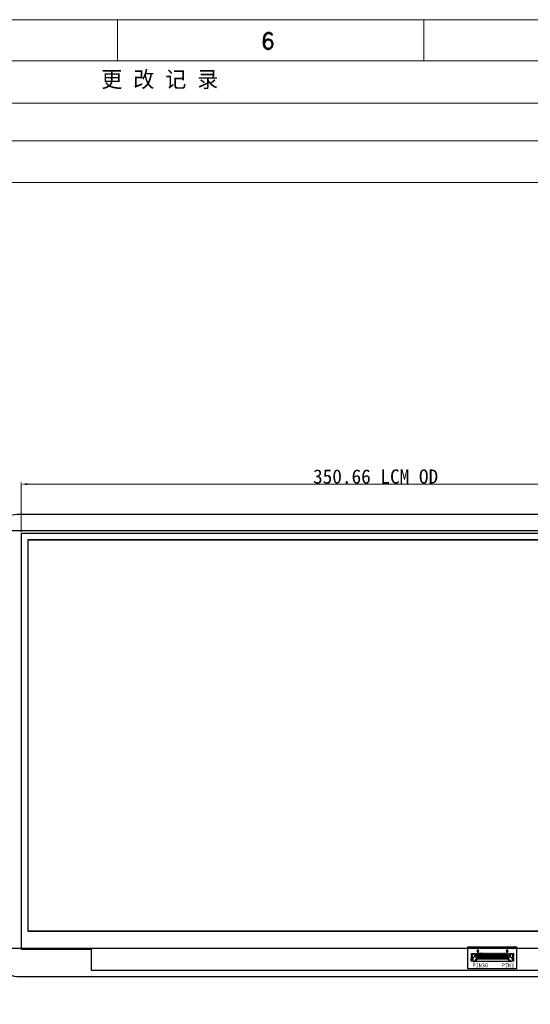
# Model space of a CAD drawing. Header units: millimetres. Extents: x 1213 to 2428, y 1034 to 1891.
# Tile 13 of 14: x 1923 to 2176, y 1404 to 1891. Entities that reach past the tile are written whole.
import ezdxf
from ezdxf.enums import TextEntityAlignment as Align

# ---------------------------------------------------------------- set-up
doc = ezdxf.new("R2010")
doc.units = ezdxf.units.MM
doc.styles.add('TXDT300A-S2(TP)$0$STANDARD', font='txt')
doc.styles.add('TXT', font='romand.shx', dxfattribs={"width": 0.8, "height": 1.2})
doc.styles.add('宋体', font='txt')
doc.styles.add('样式 1', font='txt')
doc.dimstyles.new('ISO-25$0', dxfattribs={"dimtxt": 7, "dimasz": 3, "dimexe": 0.8, "dimexo": 0.8, "dimgap": 0.2, "dimtad": 1, "dimzin": 1, "dimdsep": 46, "dimtxsty": '宋体', "dimcen": 3, "dimclrd": 256, "dimclre": 256, "dimadec": 0, "dimazin": 0, "dimtfac": 1, "dimtofl": 0, "dimtmove": 0, "dimatfit": 3, "dimfxl": 0.8, "dimtolj": 1, "dimlwd": 0, "dimlwe": 0, "dimarcsym": 0})

# ---------------------------------------------------------------- blocks, each defined once
blk = doc.blocks.new('*D42')
at = {"lineweight": 0, "transparency": 16777216}
for p, q in [((1528.42, 1044.85), (1528.42, 1069.29)), ((1531.42, 1068.49), (1876.08, 1068.49)), ((1879.08, 1044.85), (1879.08, 1069.29))]:
    blk.add_line(p, q, dxfattribs=at)
at = {"transparency": 16777216}
for points in [[(1531.42, 1068.99), (1531.42, 1067.99), (1528.42, 1068.49)], [(1876.08, 1068.99), (1876.08, 1067.99), (1879.08, 1068.49)]]:
    blk.add_solid(points, dxfattribs=at)
at = {"layer": 'Defpoints', "color": 0, "transparency": 16777216}
for p in [(1879.08, 1068.49), (1528.42, 1044.05), (1879.08, 1044.05)]:
    blk.add_point(p, dxfattribs=at)
at = {"transparency": 16777216, "insert": (1703.75, 1072.21), "char_height": 7, "attachment_point": 5, "style": '宋体'}
blk.add_mtext('\\A1;350.66 LCM OD', dxfattribs=at)
blk = doc.blocks.new('1')
for points in [[(1781.17, 1522.31), (1781.17, 1532.68), (1745.4, 1532.68), (1745.4, 1738.46), (2096.06, 1738.46), (2096.06, 1532.68), (2061.48, 1532.68), (2061.48, 1522.31)], [(1748.65, 1735.21), (2092.77, 1735.21), (2092.77, 1541.74), (1748.65, 1541.74)]]:
    blk.add_lwpolyline(points, close=True)
blk = doc.blocks.new('2')
at = {"color": 0}
for p, q in [((1749.446, 828.574), (1749.446, 839.524)), ((1749.446, 839.524), (1773.696, 839.524)), ((1773.696, 828.574), (1773.696, 839.524)), ((1773.696, 828.574), (1749.446, 828.574))]:
    blk.add_line(p, q, dxfattribs=at)
at = {"color": 0, "linetype": 'Continuous'}
for p, q in [((1750.946, 833.624), (1750.946, 832.724)), ((1751.151, 836.124), (1752.771, 836.124)), ((1751.151, 834.374), (1751.151, 836.124)), ((1751.41, 834.374), (1751.151, 834.374)), ((1751.246, 833.924), (1751.839, 833.924)), ((1751.41, 834.954), (1751.531, 834.954)), ((1751.41, 834.954), (1751.41, 834.074)), ((1751.531, 834.074), (1751.41, 834.074)), ((1751.531, 835.974), (1751.651, 835.974)), ((1751.531, 835.104), (1751.531, 835.974)), ((1751.651, 835.104), (1751.531, 835.104)), ((1751.531, 834.954), (1751.801, 834.954)), ((1752.146, 834.074), (1751.531, 834.074)), ((1751.651, 835.974), (1753.271, 835.974)), ((1751.801, 835.104), (1751.651, 835.104)), ((1751.681, 834.954), (1751.681, 835.104)), ((1751.681, 834.024), (1751.681, 834.074)), ((1751.781, 833.924), (1751.681, 834.024)), ((1751.781, 835.104), (1751.781, 834.954)), ((1751.781, 834.074), (1751.781, 833.924)), ((1751.836, 833.924), (1751.836, 832.424)), ((1751.839, 833.924), (1751.948, 833.924)), ((1751.851, 835.004), (1751.851, 835.054)), ((1751.881, 835.974), (1751.881, 836.124)), ((1751.948, 833.924), (1752.146, 833.924)), ((1752.196, 834.024), (1752.196, 833.974)), ((1752.621, 834.424), (1752.621, 835.174)), ((1752.696, 834.374), (1752.671, 834.374)), ((1753.196, 834.591), (1752.746, 834.591)), ((1752.746, 834.424), (1752.746, 834.591)), ((1752.771, 836.124), (1752.771, 835.974)), ((1752.821, 835.374), (1753.121, 835.374)), ((1753.196, 834.591), (1753.196, 834.424)), ((1753.316, 836.081), (1753.246, 835.981)), ((1753.246, 835.981), (1753.246, 835.974)), ((1753.671, 835.574), (1753.271, 835.974)), ((1753.321, 835.174), (1753.321, 834.47)), ((1753.398, 836.124), (1753.444, 836.124)), ((1753.596, 835.744), (1753.501, 835.744)), ((1753.596, 835.981), (1753.526, 836.081)), ((1753.596, 835.649), (1753.596, 835.981)), ((1753.646, 832.714), (1753.646, 833.972)), ((1753.661, 834.024), (1753.661, 833.474)), ((1753.671, 835.574), (1754.221, 835.574)), ((1753.676, 834.043), (1753.767, 834.134)), ((1753.686, 834.054), (1753.926, 834.054)), ((1753.721, 834.054), (1753.721, 834.089)), ((1753.871, 833.374), (1753.761, 833.374)), ((1753.838, 834.164), (1753.851, 834.164)), ((1753.898, 834.131), (1753.962, 833.956)), ((1753.921, 834.054), (1753.926, 834.042)), ((1753.921, 833.674), (1753.921, 834.054)), ((1753.921, 833.724), (1753.971, 833.724)), ((1753.921, 833.674), (1753.971, 833.674)), ((1754.322, 836.502), (1753.951, 837.887)), ((1754.693, 837.887), (1753.951, 837.887)), ((1753.962, 833.956), (1753.966, 833.944)), ((1769.176, 833.944), (1753.966, 833.944)), ((1753.971, 833.93), (1753.966, 833.944)), ((1753.971, 835.374), (1753.971, 835.474)), ((1769.171, 834.524), (1753.971, 834.524)), ((1753.971, 834.524), (1753.971, 834.323)), ((1753.971, 834.323), (1769.171, 834.323)), ((1753.971, 833.93), (1754.054, 833.704)), ((1753.971, 833.474), (1753.971, 833.924)), ((1753.971, 833.504), (1769.171, 833.504)), ((1754.021, 835.394), (1754.021, 835.574)), ((1754.021, 835.544), (1754.221, 835.544)), ((1754.021, 835.504), (1769.121, 835.504)), ((1769.121, 834.474), (1754.021, 834.474)), ((1754.021, 834.373), (1769.121, 834.373)), ((1755.921, 833.704), (1754.054, 833.704)), ((1754.054, 833.704), (1754.072, 833.654)), ((1755.778, 835.274), (1754.071, 835.274)), ((1755.871, 833.654), (1754.072, 833.654)), ((1754.089, 833.654), (1754.101, 833.624)), ((1756.071, 833.624), (1754.101, 833.624)), ((1754.121, 835.294), (1754.621, 835.294)), ((1754.421, 836.124), (1754.221, 836.124)), ((1754.221, 835.534), (1754.221, 836.124)), ((1754.421, 836.104), (1754.221, 836.104)), ((1754.421, 835.774), (1754.221, 835.774)), ((1754.693, 837.887), (1754.322, 836.502)), ((1754.421, 835.534), (1754.421, 836.124)), ((1754.421, 835.574), (1754.721, 835.574)), ((1754.421, 835.544), (1754.721, 835.544)), ((1754.621, 835.294), (1754.621, 835.504)), ((1754.921, 836.124), (1754.721, 836.124)), ((1754.721, 835.534), (1754.721, 836.124)), ((1754.921, 836.104), (1754.721, 836.104)), ((1754.921, 835.774), (1754.721, 835.774)), ((1754.921, 835.534), (1754.921, 836.124)), ((1754.921, 835.574), (1755.221, 835.574)), ((1754.921, 835.544), (1755.221, 835.544)), ((1754.921, 835.504), (1754.921, 835.294)), ((1754.921, 835.294), (1755.221, 835.294)), ((1755.421, 836.124), (1755.221, 836.124)), ((1755.221, 835.534), (1755.221, 836.124)), ((1755.421, 836.104), (1755.221, 836.104)), ((1755.421, 835.774), (1755.221, 835.774)), ((1755.221, 835.294), (1755.221, 835.504)), ((1755.421, 835.534), (1755.421, 836.124)), ((1755.421, 835.574), (1755.721, 835.574)), ((1755.421, 835.544), (1755.721, 835.544)), ((1755.521, 835.504), (1755.521, 835.294)), ((1755.521, 835.294), (1755.821, 835.294)), ((1755.921, 836.124), (1755.721, 836.124)), ((1755.721, 835.534), (1755.721, 836.124)), ((1755.921, 836.104), (1755.721, 836.104)), ((1755.921, 835.774), (1755.721, 835.774)), ((1755.821, 835.294), (1755.821, 835.504)), ((1755.921, 835.534), (1755.921, 836.124)), ((1755.921, 835.574), (1756.221, 835.574)), ((1755.921, 835.544), (1756.221, 835.544)), ((1755.921, 833.774), (1755.921, 833.704)), ((1756.071, 833.824), (1755.971, 833.824)), ((1756.067, 835.194), (1757.076, 835.194)), ((1757.071, 835.224), (1756.071, 835.224)), ((1756.071, 833.761), (1756.071, 833.624)), ((1756.096, 833.817), (1756.088, 833.806)), ((1756.121, 833.774), (1756.101, 833.774)), ((1756.121, 835.504), (1756.121, 835.294)), ((1756.121, 835.294), (1756.521, 835.294)), ((1756.121, 833.774), (1756.121, 833.623)), ((1756.121, 833.624), (1757.021, 833.624)), ((1756.421, 836.124), (1756.221, 836.124)), ((1756.221, 835.534), (1756.221, 836.124)), ((1756.421, 836.104), (1756.221, 836.104)), ((1756.421, 835.774), (1756.221, 835.774)), ((1756.421, 835.534), (1756.421, 836.124)), ((1756.421, 835.574), (1756.721, 835.574)), ((1756.421, 835.544), (1756.721, 835.544)), ((1756.521, 835.294), (1756.521, 835.504)), ((1756.921, 836.124), (1756.721, 836.124)), ((1756.721, 835.534), (1756.721, 836.124)), ((1756.921, 836.104), (1756.721, 836.104)), ((1756.921, 835.774), (1756.721, 835.774)), ((1756.821, 835.504), (1756.821, 835.294)), ((1756.821, 835.294), (1757.121, 835.294)), ((1756.921, 835.534), (1756.921, 836.124)), ((1756.921, 835.574), (1757.221, 835.574)), ((1756.921, 835.544), (1757.221, 835.544)), ((1757.047, 833.774), (1757.021, 833.774)), ((1757.021, 833.623), (1757.021, 833.774)), ((1757.171, 833.824), (1757.071, 833.824)), ((1757.071, 833.624), (1757.071, 833.761)), ((1758.571, 833.624), (1757.071, 833.624)), ((1757.121, 835.294), (1757.121, 835.504)), ((1757.421, 836.124), (1757.221, 836.124)), ((1757.221, 835.534), (1757.221, 836.124)), ((1757.421, 836.104), (1757.221, 836.104)), ((1757.421, 835.774), (1757.221, 835.774)), ((1757.221, 833.704), (1757.221, 833.774)), ((1758.421, 833.704), (1757.221, 833.704)), ((1758.371, 833.654), (1757.271, 833.654)), ((1758.971, 835.274), (1757.365, 835.274)), ((1757.421, 835.534), (1757.421, 836.124)), ((1757.421, 835.574), (1757.721, 835.574)), ((1757.421, 835.544), (1757.721, 835.544)), ((1757.421, 835.504), (1757.421, 835.294)), ((1757.421, 835.294), (1757.721, 835.294)), ((1757.921, 836.124), (1757.721, 836.124)), ((1757.721, 835.534), (1757.721, 836.124)), ((1757.921, 836.104), (1757.721, 836.104)), ((1757.921, 835.774), (1757.721, 835.774)), ((1757.721, 835.294), (1757.721, 835.504)), ((1757.921, 835.534), (1757.921, 836.124)), ((1757.921, 835.574), (1758.221, 835.574)), ((1757.921, 835.544), (1758.221, 835.544)), ((1758.021, 835.504), (1758.021, 835.294)), ((1758.021, 835.294), (1758.321, 835.294)), ((1758.421, 836.124), (1758.221, 836.124)), ((1758.221, 835.534), (1758.221, 836.124)), ((1758.421, 836.104), (1758.221, 836.104)), ((1758.421, 835.774), (1758.221, 835.774)), ((1758.321, 835.294), (1758.321, 835.504)), ((1758.421, 835.534), (1758.421, 836.124)), ((1758.421, 835.574), (1758.721, 835.574)), ((1758.421, 835.544), (1758.721, 835.544)), ((1758.421, 833.774), (1758.421, 833.704)), ((1758.571, 833.824), (1758.471, 833.824)), ((1758.571, 833.761), (1758.571, 833.624)), ((1758.596, 833.817), (1758.588, 833.806)), ((1758.621, 833.774), (1758.601, 833.774)), ((1758.621, 835.504), (1758.621, 835.294)), ((1758.621, 835.294), (1759.121, 835.294)), ((1758.621, 833.774), (1758.621, 833.623)), ((1758.621, 833.624), (1759.521, 833.624)), ((1758.921, 836.124), (1758.721, 836.124)), ((1758.721, 835.534), (1758.721, 836.124)), ((1758.921, 836.104), (1758.721, 836.104)), ((1758.921, 835.774), (1758.721, 835.774)), ((1758.921, 835.534), (1758.921, 836.124)), ((1758.921, 835.574), (1759.221, 835.574)), ((1758.921, 835.544), (1759.221, 835.544)), ((1759.121, 835.294), (1759.121, 835.194)), ((1759.421, 836.124), (1759.221, 836.124)), ((1759.221, 835.534), (1759.221, 836.124)), ((1759.421, 836.104), (1759.221, 836.104)), ((1759.421, 835.774), (1759.221, 835.774)), ((1763.871, 834.974), (1759.271, 834.974)), ((1759.321, 834.994), (1759.721, 834.994)), ((1759.421, 835.534), (1759.421, 836.124)), ((1759.421, 835.574), (1759.721, 835.574)), ((1759.421, 835.544), (1759.721, 835.544)), ((1759.547, 833.774), (1759.521, 833.774)), ((1759.521, 833.623), (1759.521, 833.774)), ((1759.671, 833.824), (1759.571, 833.824)), ((1759.571, 833.624), (1759.571, 833.761)), ((1763.571, 833.624), (1759.571, 833.624)), ((1759.921, 836.124), (1759.721, 836.124)), ((1759.721, 835.534), (1759.721, 836.124)), ((1759.921, 836.104), (1759.721, 836.104)), ((1759.921, 835.774), (1759.721, 835.774)), ((1759.721, 834.994), (1759.721, 835.504)), ((1759.721, 833.704), (1759.721, 833.774)), ((1763.421, 833.704), (1759.721, 833.704)), ((1763.371, 833.654), (1759.771, 833.654)), ((1759.921, 835.534), (1759.921, 836.124)), ((1759.921, 835.574), (1760.221, 835.574)), ((1759.921, 835.544), (1760.221, 835.544)), ((1760.021, 835.504), (1760.021, 834.994)), ((1760.021, 834.994), (1760.421, 834.994)), ((1760.421, 836.124), (1760.221, 836.124)), ((1760.221, 835.534), (1760.221, 836.124)), ((1760.421, 836.104), (1760.221, 836.104)), ((1760.421, 835.774), (1760.221, 835.774)), ((1760.421, 835.534), (1760.421, 836.124)), ((1760.421, 835.574), (1760.721, 835.574)), ((1760.421, 835.544), (1760.721, 835.544)), ((1760.421, 834.994), (1760.421, 835.504)), ((1760.921, 836.124), (1760.721, 836.124)), ((1760.721, 835.534), (1760.721, 836.124)), ((1760.921, 836.104), (1760.721, 836.104)), ((1760.921, 835.774), (1760.721, 835.774)), ((1760.721, 835.504), (1760.721, 834.994)), ((1760.721, 834.994), (1761.321, 834.994)), ((1760.921, 835.534), (1760.921, 836.124)), ((1760.921, 835.574), (1761.221, 835.574)), ((1760.921, 835.544), (1761.221, 835.544)), ((1761.421, 836.124), (1761.221, 836.124)), ((1761.221, 835.534), (1761.221, 836.124)), ((1761.421, 836.104), (1761.221, 836.104)), ((1761.421, 835.774), (1761.221, 835.774)), ((1761.321, 834.994), (1761.321, 835.504)), ((1761.421, 835.534), (1761.421, 836.124)), ((1761.421, 835.574), (1761.721, 835.574)), ((1761.421, 835.544), (1761.721, 835.544)), ((1761.921, 836.124), (1761.721, 836.124)), ((1761.721, 835.534), (1761.721, 836.124)), ((1761.921, 836.104), (1761.721, 836.104)), ((1761.921, 835.774), (1761.721, 835.774)), ((1761.821, 835.504), (1761.821, 834.994)), ((1761.821, 834.994), (1762.421, 834.994)), ((1761.921, 835.534), (1761.921, 836.124)), ((1761.921, 835.574), (1762.221, 835.574)), ((1761.921, 835.544), (1762.221, 835.544)), ((1762.421, 836.124), (1762.221, 836.124)), ((1762.221, 835.534), (1762.221, 836.124)), ((1762.421, 836.104), (1762.221, 836.104)), ((1762.421, 835.774), (1762.221, 835.774)), ((1762.421, 835.534), (1762.421, 836.124)), ((1762.421, 835.574), (1762.721, 835.574)), ((1762.421, 835.544), (1762.721, 835.544)), ((1762.421, 835.504), (1762.421, 834.994)), ((1762.921, 836.124), (1762.721, 836.124)), ((1762.721, 835.534), (1762.721, 836.124)), ((1762.921, 836.104), (1762.721, 836.104)), ((1762.921, 835.774), (1762.721, 835.774)), ((1762.721, 834.994), (1762.721, 835.504)), ((1762.721, 834.994), (1763.121, 834.994)), ((1762.921, 835.534), (1762.921, 836.124)), ((1762.921, 835.574), (1763.221, 835.574)), ((1762.921, 835.544), (1763.221, 835.544)), ((1763.121, 835.504), (1763.121, 834.994)), ((1763.421, 836.124), (1763.221, 836.124)), ((1763.221, 835.534), (1763.221, 836.124)), ((1763.421, 836.104), (1763.221, 836.104)), ((1763.421, 835.774), (1763.221, 835.774)), ((1763.421, 835.534), (1763.421, 836.124)), ((1763.421, 835.574), (1763.721, 835.574)), ((1763.421, 835.544), (1763.721, 835.544)), ((1763.421, 834.994), (1763.421, 835.504)), ((1763.421, 834.994), (1763.821, 834.994)), ((1763.421, 833.774), (1763.421, 833.704)), ((1763.571, 833.824), (1763.471, 833.824)), ((1763.571, 833.761), (1763.571, 833.624)), ((1763.596, 833.817), (1763.588, 833.806)), ((1763.621, 833.774), (1763.601, 833.774)), ((1763.621, 833.774), (1763.621, 833.623)), ((1763.621, 833.624), (1764.521, 833.624)), ((1763.921, 836.124), (1763.721, 836.124)), ((1763.721, 835.534), (1763.721, 836.124)), ((1763.921, 836.104), (1763.721, 836.104)), ((1763.921, 835.774), (1763.721, 835.774)), ((1763.921, 835.534), (1763.921, 836.124)), ((1763.921, 835.574), (1764.221, 835.574)), ((1763.921, 835.544), (1764.221, 835.544)), ((1764.021, 835.294), (1764.521, 835.294)), ((1764.021, 835.194), (1764.021, 835.294)), ((1765.778, 835.274), (1764.171, 835.274)), ((1764.421, 836.124), (1764.221, 836.124)), ((1764.221, 835.534), (1764.221, 836.124)), ((1764.421, 836.104), (1764.221, 836.104)), ((1764.421, 835.774), (1764.221, 835.774)), ((1764.421, 835.534), (1764.421, 836.124)), ((1764.421, 835.574), (1764.721, 835.574)), ((1764.421, 835.544), (1764.721, 835.544)), ((1764.521, 835.504), (1764.521, 835.294)), ((1764.547, 833.774), (1764.521, 833.774)), ((1764.521, 833.623), (1764.521, 833.774)), ((1764.671, 833.824), (1764.571, 833.824)), ((1764.571, 833.624), (1764.571, 833.761)), ((1766.071, 833.624), (1764.571, 833.624)), ((1764.921, 836.124), (1764.721, 836.124)), ((1764.721, 835.534), (1764.721, 836.124)), ((1764.921, 836.104), (1764.721, 836.104)), ((1764.921, 835.774), (1764.721, 835.774)), ((1764.721, 833.704), (1764.721, 833.774)), ((1765.921, 833.704), (1764.721, 833.704)), ((1765.871, 833.654), (1764.771, 833.654)), ((1764.821, 835.294), (1764.821, 835.504)), ((1764.821, 835.294), (1765.121, 835.294)), ((1764.921, 835.534), (1764.921, 836.124)), ((1764.921, 835.574), (1765.221, 835.574)), ((1764.921, 835.544), (1765.221, 835.544)), ((1765.121, 835.504), (1765.121, 835.294)), ((1765.421, 836.124), (1765.221, 836.124)), ((1765.221, 835.534), (1765.221, 836.124)), ((1765.421, 836.104), (1765.221, 836.104)), ((1765.421, 835.774), (1765.221, 835.774)), ((1765.421, 835.534), (1765.421, 836.124)), ((1765.421, 835.574), (1765.721, 835.574)), ((1765.421, 835.544), (1765.721, 835.544)), ((1765.421, 835.294), (1765.421, 835.504)), ((1765.421, 835.294), (1765.721, 835.294)), ((1765.921, 836.124), (1765.721, 836.124)), ((1765.721, 835.534), (1765.721, 836.124)), ((1765.921, 836.104), (1765.721, 836.104)), ((1765.921, 835.774), (1765.721, 835.774)), ((1765.721, 835.504), (1765.721, 835.294)), ((1765.921, 835.534), (1765.921, 836.124)), ((1765.921, 835.574), (1766.221, 835.574)), ((1765.921, 835.544), (1766.221, 835.544)), ((1765.921, 833.774), (1765.921, 833.704)), ((1766.071, 833.824), (1765.971, 833.824)), ((1766.021, 835.294), (1766.021, 835.504)), ((1766.021, 835.294), (1766.321, 835.294)), ((1766.067, 835.194), (1767.076, 835.194)), ((1767.071, 835.224), (1766.071, 835.224)), ((1766.071, 833.761), (1766.071, 833.624)), ((1766.121, 833.774), (1766.101, 833.774)), ((1766.121, 833.774), (1766.121, 833.623)), ((1766.121, 833.624), (1767.021, 833.624)), ((1766.421, 836.124), (1766.221, 836.124)), ((1766.221, 835.534), (1766.221, 836.124)), ((1766.421, 836.104), (1766.221, 836.104)), ((1766.421, 835.774), (1766.221, 835.774)), ((1766.321, 835.504), (1766.321, 835.294)), ((1766.421, 835.534), (1766.421, 836.124)), ((1766.421, 835.574), (1766.721, 835.574)), ((1766.421, 835.544), (1766.721, 835.544)), ((1766.621, 835.294), (1766.621, 835.504)), ((1766.621, 835.294), (1767.021, 835.294)), ((1766.921, 836.124), (1766.721, 836.124)), ((1766.721, 835.534), (1766.721, 836.124)), ((1766.921, 836.104), (1766.721, 836.104)), ((1766.921, 835.774), (1766.721, 835.774)), ((1766.921, 835.534), (1766.921, 836.124)), ((1766.921, 835.574), (1767.221, 835.574)), ((1766.921, 835.544), (1767.221, 835.544)), ((1767.021, 835.504), (1767.021, 835.294)), ((1767.047, 833.774), (1767.021, 833.774)), ((1767.021, 833.623), (1767.021, 833.774)), ((1767.171, 833.824), (1767.071, 833.824)), ((1767.071, 833.624), (1767.071, 833.761)), ((1769.041, 833.624), (1767.071, 833.624)), ((1767.421, 836.124), (1767.221, 836.124)), ((1767.221, 835.534), (1767.221, 836.124)), ((1767.421, 836.104), (1767.221, 836.104)), ((1767.421, 835.774), (1767.221, 835.774)), ((1767.221, 833.704), (1767.221, 833.774)), ((1769.089, 833.704), (1767.221, 833.704)), ((1769.071, 833.654), (1767.271, 833.654)), ((1767.321, 835.294), (1767.321, 835.504)), ((1767.321, 835.294), (1767.621, 835.294)), ((1769.071, 835.274), (1767.365, 835.274)), ((1767.421, 835.534), (1767.421, 836.124)), ((1767.421, 835.574), (1767.721, 835.574)), ((1767.421, 835.544), (1767.721, 835.544)), ((1767.621, 835.504), (1767.621, 835.294)), ((1767.921, 836.124), (1767.721, 836.124)), ((1767.721, 835.534), (1767.721, 836.124)), ((1767.921, 836.104), (1767.721, 836.104)), ((1767.921, 835.774), (1767.721, 835.774)), ((1767.921, 835.534), (1767.921, 836.124)), ((1767.921, 835.574), (1768.221, 835.574)), ((1767.921, 835.544), (1768.221, 835.544)), ((1767.921, 835.294), (1767.921, 835.504)), ((1767.921, 835.294), (1768.221, 835.294)), ((1768.421, 836.124), (1768.221, 836.124)), ((1768.221, 835.534), (1768.221, 836.124)), ((1768.421, 836.104), (1768.221, 836.104)), ((1768.421, 835.774), (1768.221, 835.774)), ((1768.221, 835.504), (1768.221, 835.294)), ((1768.421, 835.534), (1768.421, 836.124)), ((1768.421, 835.574), (1768.721, 835.574)), ((1768.421, 835.544), (1768.721, 835.544)), ((1768.822, 836.502), (1768.451, 837.887)), ((1769.193, 837.887), (1768.451, 837.887)), ((1768.521, 835.294), (1768.521, 835.504)), ((1768.521, 835.294), (1769.021, 835.294)), ((1768.921, 836.124), (1768.721, 836.124)), ((1768.721, 835.534), (1768.721, 836.124)), ((1768.921, 836.104), (1768.721, 836.104)), ((1768.921, 835.774), (1768.721, 835.774)), ((1769.193, 837.887), (1768.822, 836.502)), ((1768.921, 835.534), (1768.921, 836.124)), ((1768.921, 835.574), (1769.471, 835.574)), ((1768.921, 835.544), (1769.121, 835.544)), ((1769.041, 833.624), (1769.054, 833.654)), ((1769.071, 833.654), (1769.176, 833.944)), ((1769.121, 835.394), (1769.121, 835.574)), ((1769.171, 835.474), (1769.171, 835.374)), ((1769.171, 834.323), (1769.171, 834.524)), ((1769.171, 833.474), (1769.171, 833.924)), ((1769.171, 833.724), (1769.221, 833.724)), ((1769.171, 833.674), (1769.221, 833.674)), ((1769.176, 833.944), (1769.181, 833.957)), ((1769.181, 833.957), (1769.183, 833.961)), ((1769.183, 833.961), (1769.244, 834.131)), ((1769.221, 834.054), (1769.202, 834.008)), ((1769.221, 834.054), (1769.456, 834.054)), ((1769.221, 834.054), (1769.221, 833.674)), ((1769.381, 833.374), (1769.271, 833.374)), ((1769.291, 834.164), (1769.305, 834.164)), ((1769.376, 834.134), (1769.467, 834.043)), ((1769.421, 834.089), (1769.421, 834.054)), ((1769.871, 835.974), (1769.471, 835.574)), ((1769.481, 833.474), (1769.481, 834.024)), ((1769.496, 833.972), (1769.496, 832.714)), ((1769.616, 836.081), (1769.546, 835.981)), ((1769.546, 835.649), (1769.546, 835.981)), ((1769.546, 835.744), (1769.641, 835.744)), ((1769.698, 836.124), (1769.744, 836.124)), ((1769.821, 834.47), (1769.821, 835.174)), ((1769.896, 835.981), (1769.826, 836.081)), ((1769.871, 835.974), (1771.491, 835.974)), ((1769.896, 835.974), (1769.896, 835.981)), ((1770.396, 834.591), (1769.946, 834.591)), ((1769.946, 834.424), (1769.946, 834.591)), ((1770.021, 835.374), (1770.321, 835.374)), ((1770.371, 836.124), (1771.991, 836.124)), ((1770.371, 835.974), (1770.371, 836.124)), ((1770.396, 834.591), (1770.396, 834.424)), ((1770.471, 834.374), (1770.446, 834.374)), ((1770.521, 835.174), (1770.521, 834.424)), ((1770.946, 833.974), (1770.946, 834.024)), ((1771.612, 834.074), (1770.996, 834.074)), ((1770.996, 833.924), (1771.195, 833.924)), ((1771.195, 833.924), (1771.304, 833.924)), ((1771.261, 836.124), (1771.261, 835.974)), ((1771.291, 835.054), (1771.291, 835.004)), ((1771.304, 833.924), (1771.896, 833.924)), ((1771.306, 833.92), (1771.306, 832.424)), ((1771.341, 835.104), (1771.491, 835.104)), ((1771.341, 834.954), (1771.612, 834.954)), ((1771.361, 834.954), (1771.361, 835.098)), ((1771.361, 833.924), (1771.361, 834.074)), ((1771.461, 834.024), (1771.361, 833.924)), ((1771.461, 835.104), (1771.461, 834.954)), ((1771.461, 834.074), (1771.461, 834.024)), ((1771.491, 835.974), (1771.611, 835.974)), ((1771.611, 835.104), (1771.491, 835.104)), ((1771.611, 835.104), (1771.611, 835.974)), ((1771.612, 834.954), (1771.732, 834.954)), ((1771.732, 834.074), (1771.612, 834.074)), ((1771.732, 834.954), (1771.732, 834.074)), ((1771.991, 834.374), (1771.732, 834.374)), ((1771.991, 836.124), (1771.991, 834.374)), ((1772.196, 832.724), (1772.196, 833.624)), ((1751.786, 832.424), (1751.246, 832.424)), ((1751.954, 832.424), (1751.786, 832.424)), ((1752.076, 832.424), (1751.954, 832.424)), ((1752.076, 832.174), (1752.076, 832.424)), ((1752.076, 832.174), (1752.586, 832.174)), ((1752.516, 832.414), (1770.626, 832.414)), ((1752.516, 832.174), (1752.516, 832.414)), ((1752.516, 832.294), (1752.586, 832.294)), ((1752.644, 832.414), (1752.636, 832.339)), ((1752.755, 832.326), (1752.764, 832.414)), ((1753.046, 832.724), (1753.046, 832.924)), ((1753.196, 833.074), (1753.296, 833.074)), ((1753.196, 832.574), (1753.296, 832.574)), ((1753.446, 832.924), (1753.446, 832.724)), ((1753.509, 832.464), (1769.634, 832.464)), ((1769.696, 832.724), (1769.696, 832.924)), ((1769.846, 833.074), (1769.946, 833.074)), ((1769.846, 832.574), (1769.946, 832.574)), ((1770.096, 832.924), (1770.096, 832.724)), ((1770.378, 832.414), (1770.387, 832.326)), ((1770.507, 832.339), (1770.499, 832.414)), ((1770.556, 832.294), (1770.626, 832.294)), ((1771.066, 832.174), (1770.556, 832.174)), ((1770.626, 832.174), (1770.626, 832.414)), ((1771.066, 832.424), (1771.186, 832.424)), ((1771.066, 832.174), (1771.066, 832.424)), ((1771.306, 832.424), (1771.186, 832.424)), ((1771.356, 832.424), (1771.306, 832.424)), ((1771.896, 832.424), (1771.356, 832.424))]:
    blk.add_line(p, q, dxfattribs=at)
at = {"color": 0, "lineweight": 0}
for points in [[(818.015, 440.762), (2032.964, 440.762), (2032.964, 1298.343), (818.015, 1298.343)], [(838.434, 461.181), (838.434, 1277.925), (2012.545, 1277.925), (2012.545, 461.181)]]:
    blk.add_lwpolyline(points, close=True, dxfattribs=at)
for points in [[(1576.056, 1298.343), (1576.056, 1277.925)], [(1727.664, 1298.343), (1727.664, 1277.925)], [(1318.211, 1257.081), (2012.545, 1257.081)], [(1318.211, 1238.397), (2012.545, 1238.397)], [(838.434, 1217.685), (2012.545, 1217.685)]]:
    blk.add_lwpolyline(points, dxfattribs=at)
at = {"color": 0, "linetype": 'Continuous'}
blk.add_lwpolyline([(1881.281, 1053.469), (1526.261, 1053.469, 0.4142136), (1519.021, 1046.229), (1519.021, 832.109, 0.4142136), (1526.261, 824.869), (1881.281, 824.869, 0.4142136), (1888.521, 832.109), (1888.521, 1046.229, 0.4142136)], format="xyb", close=True, dxfattribs=at)
for points in [[(1881.341, 1045.322), (1521.851, 1045.322), (1521.851, 838.902), (1881.341, 838.902)], [(1875.886, 1040.839), (1531.656, 1040.839), (1531.656, 847.299), (1875.886, 847.299)]]:
    blk.add_lwpolyline(points, close=True, dxfattribs=at)
for centre in [(1751.386, 833.174), (1771.756, 833.174)]:
    blk.add_circle(centre, 0.25, dxfattribs=at)
for centre, radius, start, end in [((1751.246, 833.624), 0.3, 90, 180), ((1751.801, 835.054), 0.05, 0, 90), ((1751.801, 835.004), 0.05, 270, 360), ((1752.146, 834.024), 0.05, 0, 90), ((1752.146, 833.974), 0.05, 270, 0), ((1752.821, 835.174), 0.2, 90, 180), ((1752.671, 834.424), 0.05, 180, 270), ((1752.696, 834.424), 0.05, 270, 360), ((1753.121, 835.174), 0.2, 0, 90), ((1753.246, 834.424), 0.05, 180, 270), ((1753.221, 834.47), 0.1, 284.47751, 360), ((1753.398, 836.024), 0.1, 90, 145), ((1753.444, 836.024), 0.1, 35, 90), ((1753.746, 833.972), 0.1, 135, 180), ((1753.761, 833.474), 0.1, 180, 270), ((1753.838, 834.064), 0.1, 90, 135), ((1753.851, 834.114), 0.05, 20.0017, 90), ((1753.871, 835.474), 0.1, 0, 90), ((1753.871, 833.474), 0.1, 270, 359.99999), ((1754.071, 835.374), 0.1, 180, 270), ((1754.021, 834.524), 0.05, 180.0007, 270.00081), ((1754.021, 834.323), 0.05, 90.00078, 180.0009), ((1754.121, 835.394), 0.1, 180, 270), ((1754.191, 835.534), 0.03, 270, 360), ((1754.451, 835.534), 0.03, 180, 270), ((1754.691, 835.534), 0.03, 270, 360), ((1754.951, 835.534), 0.03, 180, 270), ((1755.191, 835.534), 0.03, 300.11887, 360), ((1755.451, 835.534), 0.03, 180, 270), ((1755.691, 835.534), 0.03, 270, 360), ((1755.778, 835.174), 0.1, 14.47429, 90), ((1755.871, 833.704), 0.05, 270, 359.99902), ((1755.971, 835.224), 0.1, 194.48074, 0.00068), ((1755.951, 835.534), 0.03, 180, 270), ((1755.971, 833.774), 0.05, 90, 180.00003), ((1756.071, 833.774), 0.05, 0, 90), ((1756.101, 833.744), 0.03, 90, 150), ((1756.223, 833.714), 0.163, 145.45598, 147.27113), ((1756.191, 835.534), 0.03, 270, 360), ((1756.451, 835.534), 0.03, 180, 270), ((1756.691, 835.534), 0.03, 270, 360), ((1756.951, 835.534), 0.03, 180, 270), ((1757.071, 833.774), 0.05, 90, 180), ((1757.041, 833.744), 0.03, 0.00002, 78.33315), ((1757.171, 835.224), 0.1, 179.99932, 345.52571), ((1757.171, 833.774), 0.05, 359.99997, 90), ((1757.191, 835.534), 0.03, 270, 360), ((1757.271, 833.704), 0.05, 180.00098, 270), ((1757.365, 835.174), 0.1, 90, 165.51927), ((1757.451, 835.534), 0.03, 180, 270), ((1757.691, 835.534), 0.03, 300.11887, 360), ((1757.951, 835.534), 0.03, 180, 270), ((1758.191, 835.534), 0.03, 270, 360), ((1758.371, 833.704), 0.05, 270, 359.99907), ((1758.451, 835.534), 0.03, 180, 270), ((1758.471, 833.774), 0.05, 90, 180.00003), ((1758.571, 833.774), 0.05, 0, 90), ((1758.601, 833.744), 0.03, 90, 150), ((1758.723, 833.714), 0.163, 145.45598, 147.27113), ((1758.691, 835.534), 0.03, 270, 360), ((1758.951, 835.534), 0.03, 180, 270), ((1758.971, 835.174), 0.1, 0.00001, 90), ((1759.271, 835.174), 0.2, 179.99999, 270), ((1759.321, 835.194), 0.2, 180, 270), ((1759.191, 835.534), 0.03, 270, 360), ((1759.451, 835.534), 0.03, 180, 270), ((1759.571, 833.774), 0.05, 90, 180), ((1759.541, 833.744), 0.03, 0.00002, 78.33315), ((1759.671, 833.774), 0.05, 359.99998, 90), ((1759.691, 835.534), 0.03, 300.11887, 360), ((1759.771, 833.704), 0.05, 180.00098, 270), ((1759.951, 835.534), 0.03, 180, 270), ((1760.191, 835.534), 0.03, 270, 360), ((1760.451, 835.534), 0.03, 180, 270), ((1760.691, 835.534), 0.03, 300.11887, 360), ((1760.951, 835.534), 0.03, 180, 270), ((1761.191, 835.534), 0.03, 270, 360), ((1761.451, 835.534), 0.03, 180, 270), ((1761.691, 835.534), 0.03, 270, 360), ((1761.951, 835.534), 0.03, 180, 270), ((1762.191, 835.534), 0.03, 270, 360), ((1762.451, 835.534), 0.03, 180, 270), ((1762.691, 835.534), 0.03, 300.11887, 360), ((1762.951, 835.534), 0.03, 180, 270), ((1763.191, 835.534), 0.03, 270, 360), ((1763.371, 833.704), 0.05, 270, 359.99907), ((1763.451, 835.534), 0.03, 180, 270), ((1763.471, 833.774), 0.05, 90, 180.00004), ((1763.571, 833.774), 0.05, 0, 90), ((1763.601, 833.744), 0.03, 90, 150), ((1763.723, 833.714), 0.163, 145.45598, 147.27113), ((1763.691, 835.534), 0.03, 270, 360), ((1763.821, 835.194), 0.2, 270, 0), ((1763.871, 835.174), 0.2, 270, 359.99994), ((1763.951, 835.534), 0.03, 180, 270), ((1764.171, 835.174), 0.1, 90, 180.00011), ((1764.191, 835.534), 0.03, 270, 360), ((1764.451, 835.534), 0.03, 180, 270), ((1764.571, 833.774), 0.05, 90, 180), ((1764.541, 833.744), 0.03, 0.00002, 78.33315), ((1764.671, 833.774), 0.05, 359.99998, 90), ((1764.691, 835.534), 0.03, 270, 360), ((1764.771, 833.704), 0.05, 180.00098, 270), ((1764.951, 835.534), 0.03, 180, 270), ((1765.191, 835.534), 0.03, 270, 360), ((1765.451, 835.534), 0.03, 180, 270), ((1765.691, 835.534), 0.03, 300.11887, 360), ((1765.778, 835.174), 0.1, 14.47429, 90), ((1765.871, 833.704), 0.05, 270, 359.99902), ((1765.971, 835.224), 0.1, 194.48073, 0.00068), ((1765.951, 835.534), 0.03, 180, 270), ((1765.971, 833.774), 0.05, 90, 180.00004), ((1766.071, 833.774), 0.05, 0, 90), ((1766.101, 833.744), 0.03, 90, 149.73799), ((1766.191, 835.534), 0.03, 270, 360), ((1766.451, 835.534), 0.03, 180, 270), ((1766.691, 835.534), 0.03, 270, 360), ((1766.951, 835.534), 0.03, 180, 270), ((1767.071, 833.774), 0.05, 90, 180), ((1767.041, 833.744), 0.03, 0.00002, 78.33315), ((1767.171, 835.224), 0.1, 179.99932, 345.52571), ((1767.171, 833.774), 0.05, 359.99998, 90), ((1767.191, 835.534), 0.03, 270, 360), ((1767.271, 833.704), 0.05, 180.00098, 270), ((1767.365, 835.174), 0.1, 90, 165.51927), ((1767.451, 835.534), 0.03, 180, 270), ((1767.691, 835.534), 0.03, 270, 360), ((1767.951, 835.534), 0.03, 180, 270), ((1768.191, 835.534), 0.03, 300.11887, 360), ((1768.451, 835.534), 0.03, 180, 270), ((1768.691, 835.534), 0.03, 270, 360), ((1768.951, 835.534), 0.03, 180, 270), ((1769.021, 835.394), 0.1, 270, 0), ((1769.071, 835.374), 0.1, 270, 360), ((1769.121, 834.524), 0.05, 269.99942, 359.99907), ((1769.121, 834.323), 0.05, 359.9991, 89.99922), ((1769.271, 835.474), 0.1, 90, 180), ((1769.271, 833.474), 0.1, 180, 270), ((1769.291, 834.114), 0.05, 90, 159.9983), ((1769.305, 834.064), 0.1, 45, 90), ((1769.381, 833.474), 0.1, 270, 360), ((1769.396, 833.972), 0.1, 360, 45), ((1769.698, 836.024), 0.1, 90, 145), ((1769.744, 836.024), 0.1, 35, 90), ((1770.021, 835.174), 0.2, 90, 180), ((1769.921, 834.47), 0.1, 180, 255.52249), ((1769.896, 834.424), 0.05, 270, 360), ((1770.321, 835.174), 0.2, 0, 90), ((1770.446, 834.424), 0.05, 180, 270), ((1770.471, 834.424), 0.05, 270, 360), ((1770.996, 834.024), 0.05, 90, 180), ((1770.996, 833.974), 0.05, 180, 270), ((1771.341, 835.004), 0.05, 180, 270), ((1771.342, 835.053), 0.0503, 135.25368, 147.66515), ((1771.342, 835.053), 0.0507, 129.67991, 135.27497), ((1771.896, 833.624), 0.3, 0, 90), ((1751.246, 832.724), 0.3, 180, 270), ((1752.586, 832.344), 0.05, 270, 354.21551), ((1752.586, 832.344), 0.17, 270, 354.21551), ((1753.196, 832.924), 0.15, 90, 180), ((1753.196, 832.724), 0.15, 180, 270), ((1753.296, 832.924), 0.15, 0, 90), ((1753.296, 832.724), 0.15, 270, 0), ((1753.346, 832.714), 0.3, 270, 0), ((1769.796, 832.714), 0.3, 180, 270), ((1769.846, 832.924), 0.15, 90, 180), ((1769.846, 832.724), 0.15, 180, 270), ((1769.946, 832.924), 0.15, 0, 90), ((1769.946, 832.724), 0.15, 270, 0), ((1770.556, 832.344), 0.17, 185.78449, 270), ((1770.556, 832.344), 0.05, 185.78449, 270), ((1771.896, 832.724), 0.3, 270, 360)]:
    blk.add_arc(centre, radius, start, end, dxfattribs=at)
for points, knots in [([(1756.074, 833.779), (1756.073, 833.776), (1756.072, 833.77), (1756.071, 833.764), (1756.071, 833.761)], [0, 0, 0, 0, 0.008401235, 0.017768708, 0.017768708, 0.017768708, 0.017768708]), ([(1756.086, 833.802), (1756.085, 833.8), (1756.083, 833.797), (1756.08, 833.792), (1756.077, 833.785), (1756.075, 833.781), (1756.074, 833.779)], [0, 0, 0, 0, 0.00561184, 0.011743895, 0.018505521, 0.02600727, 0.02600727, 0.02600727, 0.02600727]), ([(1756.101, 833.813), (1756.101, 833.811), (1756.101, 833.806), (1756.101, 833.802), (1756.101, 833.799)], [0, 0, 0, 0, 0.006491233, 0.013613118, 0.013613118, 0.013613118, 0.013613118]), ([(1757.047, 833.787), (1757.046, 833.792), (1757.047, 833.802), (1757.047, 833.811), (1757.047, 833.816)], [0, 0, 0, 0, 0.01505532, 0.028659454, 0.028659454, 0.028659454, 0.028659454]), ([(1757.047, 833.774), (1757.046, 833.775), (1757.048, 833.78), (1757.047, 833.784), (1757.047, 833.787)], [0, 0, 0, 0, 0.003729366, 0.013739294, 0.013739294, 0.013739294, 0.013739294]), ([(1757.054, 833.807), (1757.056, 833.803), (1757.062, 833.795), (1757.065, 833.787), (1757.067, 833.783)], [0, 0, 0, 0, 0.014453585, 0.027462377, 0.027462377, 0.027462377, 0.027462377]), ([(1757.067, 833.783), (1757.068, 833.779), (1757.071, 833.772), (1757.071, 833.765), (1757.071, 833.761)], [0, 0, 0, 0, 0.01172324, 0.022291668, 0.022291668, 0.022291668, 0.022291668]), ([(1758.574, 833.779), (1758.573, 833.776), (1758.572, 833.77), (1758.571, 833.764), (1758.571, 833.761)], [0, 0, 0, 0, 0.008401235, 0.017768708, 0.017768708, 0.017768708, 0.017768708]), ([(1758.586, 833.802), (1758.585, 833.8), (1758.583, 833.797), (1758.58, 833.792), (1758.577, 833.785), (1758.575, 833.781), (1758.574, 833.779)], [0, 0, 0, 0, 0.00561184, 0.011743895, 0.018505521, 0.02600727, 0.02600727, 0.02600727, 0.02600727]), ([(1758.601, 833.813), (1758.601, 833.811), (1758.601, 833.806), (1758.601, 833.802), (1758.601, 833.799)], [0, 0, 0, 0, 0.006491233, 0.013613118, 0.013613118, 0.013613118, 0.013613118]), ([(1759.547, 833.787), (1759.546, 833.792), (1759.547, 833.802), (1759.547, 833.811), (1759.547, 833.816)], [0, 0, 0, 0, 0.01505532, 0.028659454, 0.028659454, 0.028659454, 0.028659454]), ([(1759.547, 833.774), (1759.546, 833.775), (1759.548, 833.78), (1759.547, 833.784), (1759.547, 833.787)], [0, 0, 0, 0, 0.003729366, 0.013739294, 0.013739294, 0.013739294, 0.013739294]), ([(1759.554, 833.807), (1759.556, 833.803), (1759.562, 833.795), (1759.565, 833.787), (1759.567, 833.783)], [0, 0, 0, 0, 0.014453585, 0.027462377, 0.027462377, 0.027462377, 0.027462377]), ([(1759.567, 833.783), (1759.568, 833.779), (1759.571, 833.772), (1759.571, 833.765), (1759.571, 833.761)], [0, 0, 0, 0, 0.01172324, 0.022291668, 0.022291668, 0.022291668, 0.022291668]), ([(1763.574, 833.779), (1763.573, 833.776), (1763.572, 833.77), (1763.571, 833.764), (1763.571, 833.761)], [0, 0, 0, 0, 0.008401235, 0.017768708, 0.017768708, 0.017768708, 0.017768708]), ([(1763.586, 833.802), (1763.585, 833.8), (1763.583, 833.797), (1763.58, 833.792), (1763.577, 833.785), (1763.575, 833.781), (1763.574, 833.779)], [0, 0, 0, 0, 0.00561184, 0.011743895, 0.018505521, 0.02600727, 0.02600727, 0.02600727, 0.02600727]), ([(1763.601, 833.813), (1763.601, 833.811), (1763.601, 833.806), (1763.601, 833.802), (1763.601, 833.799)], [0, 0, 0, 0, 0.006491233, 0.013613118, 0.013613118, 0.013613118, 0.013613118]), ([(1764.547, 833.787), (1764.546, 833.792), (1764.547, 833.802), (1764.547, 833.811), (1764.547, 833.816)], [0, 0, 0, 0, 0.01505532, 0.028659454, 0.028659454, 0.028659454, 0.028659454]), ([(1764.547, 833.774), (1764.546, 833.775), (1764.548, 833.78), (1764.547, 833.784), (1764.547, 833.787)], [0, 0, 0, 0, 0.003729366, 0.013739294, 0.013739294, 0.013739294, 0.013739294]), ([(1764.554, 833.807), (1764.556, 833.803), (1764.562, 833.795), (1764.565, 833.787), (1764.567, 833.783)], [0, 0, 0, 0, 0.014453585, 0.027462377, 0.027462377, 0.027462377, 0.027462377]), ([(1764.567, 833.783), (1764.568, 833.779), (1764.571, 833.772), (1764.571, 833.765), (1764.571, 833.761)], [0, 0, 0, 0, 0.01172324, 0.022291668, 0.022291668, 0.022291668, 0.022291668]), ([(1766.072, 833.772), (1766.073, 833.776), (1766.076, 833.783), (1766.081, 833.795), (1766.087, 833.805), (1766.091, 833.81), (1766.092, 833.811)], [0, 0, 0, 0, 0.011777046, 0.024830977, 0.039289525, 0.044645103, 0.044645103, 0.044645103, 0.044645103]), ([(1767.047, 833.787), (1767.046, 833.792), (1767.047, 833.802), (1767.047, 833.811), (1767.047, 833.816)], [0, 0, 0, 0, 0.01505532, 0.028659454, 0.028659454, 0.028659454, 0.028659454]), ([(1767.047, 833.774), (1767.046, 833.775), (1767.048, 833.78), (1767.047, 833.784), (1767.047, 833.787)], [0, 0, 0, 0, 0.003729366, 0.013739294, 0.013739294, 0.013739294, 0.013739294]), ([(1767.054, 833.807), (1767.056, 833.803), (1767.062, 833.795), (1767.065, 833.787), (1767.067, 833.783)], [0, 0, 0, 0, 0.014453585, 0.027462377, 0.027462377, 0.027462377, 0.027462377]), ([(1767.067, 833.783), (1767.068, 833.779), (1767.071, 833.772), (1767.071, 833.765), (1767.071, 833.761)], [0, 0, 0, 0, 0.01172324, 0.022291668, 0.022291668, 0.022291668, 0.022291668]), ([(1771.295, 835.072), (1771.295, 835.072), (1771.296, 835.075), (1771.298, 835.078), (1771.299, 835.08)], [0, 0, 0, 0, 0.0008484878, 0.0091766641, 0.0091766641, 0.0091766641, 0.0091766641]), ([(1771.321, 835.099), (1771.322, 835.1), (1771.328, 835.102), (1771.335, 835.103), (1771.341, 835.104)], [0, 0, 0, 0, 0.000720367, 0.02038659, 0.02038659, 0.02038659, 0.02038659])]:
    blk.add_open_spline(points, degree=3, knots=knots, dxfattribs=at)
for points in [[(1757.048, 833.817), (1757.05, 833.814), (1757.052, 833.81), (1757.054, 833.807)], [(1759.548, 833.817), (1759.55, 833.814), (1759.552, 833.81), (1759.554, 833.807)], [(1764.548, 833.817), (1764.55, 833.814), (1764.552, 833.81), (1764.554, 833.807)], [(1766.071, 833.761), (1766.071, 833.765), (1766.072, 833.768), (1766.072, 833.772)], [(1766.092, 833.811), (1766.093, 833.813), (1766.094, 833.815), (1766.095, 833.818)], [(1767.048, 833.817), (1767.05, 833.814), (1767.052, 833.81), (1767.054, 833.807)], [(1771.291, 835.054), (1771.291, 835.06), (1771.293, 835.066), (1771.295, 835.072)], [(1771.309, 835.092), (1771.313, 835.095), (1771.317, 835.098), (1771.321, 835.099)]]:
    blk.add_open_spline(points, degree=3, dxfattribs=at)
at = {"color": 0, "xscale": -1}
blk.add_blockref('1', (3624.482, -694.407), dxfattribs=at)
at = {"color": 0, "lineweight": 0, "style": 'TXT'}
blk.add_text('6', height=8.355, dxfattribs=at).set_placement((1650.452, 1287.779), align=Align.MIDDLE_CENTER)
at = {"color": 0, "lineweight": 0, "insert": (1568.015, 1272.835), "char_height": 7.9899, "width": 80.02012, "attachment_point": 1, "style": 'TXDT300A-S2(TP)$0$STANDARD'}
blk.add_mtext('更 改 记 录', dxfattribs=at)
at = {"color": 0, "char_height": 2, "attachment_point": 1, "style": '样式 1'}
for s, insert in [('PIN30', (1751.641, 831.35)), ('PIN1', (1766.159, 831.282))]:
    blk.add_mtext(s, dxfattribs=dict(at, insert=insert))
at = {"color": 0}
dim = blk.add_linear_dim(base=(1879.081, 1068.488), p1=(1528.421, 1044.054), p2=(1879.081, 1044.054), text='<> LCM OD', dimstyle='ISO-25$0', override={"dimclrd": 256, "dimclre": 256, "dimclrt": 256}, dxfattribs=at)
dim.commit()
dim.dimension.update_dxf_attribs({"geometry": '*D42', "text_midpoint": (1703.751, 1072.208)})

msp = doc.modelspace()

# ---------------------------------------------------------------- block references
msp.add_blockref('2', (395.41, 592.76))

doc.saveas('drawing.dxf')
